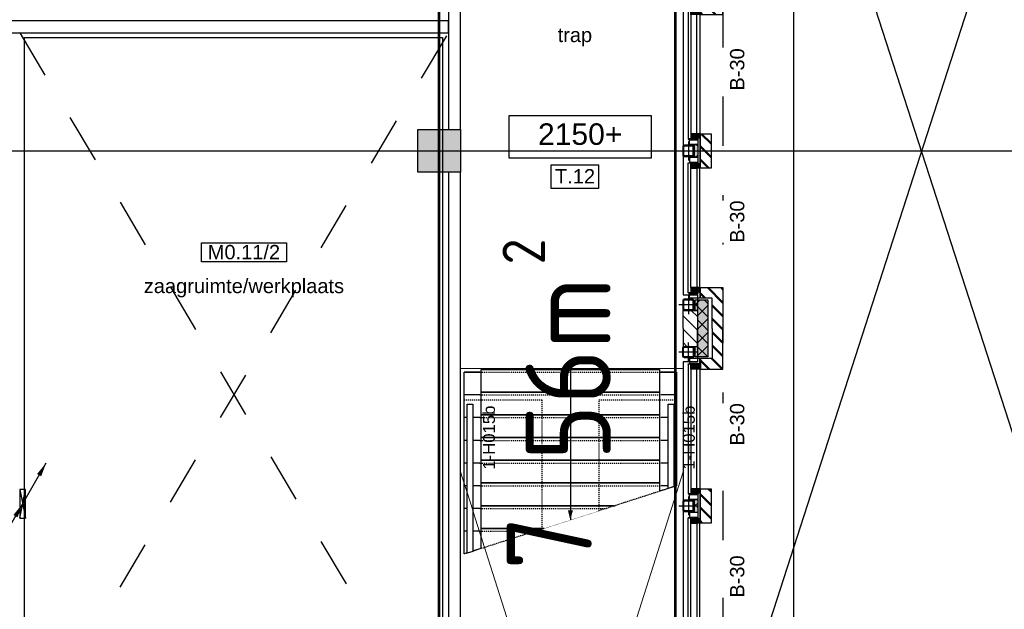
# Model space of a CAD drawing. Header units: millimetres. Extents: x -38031 to 110605, y -22066 to 88711.
# Tile 54 of 116: x 12425 to 22836, y 31058 to 37287. Entities that reach past the tile are written whole.
import ezdxf
from ezdxf.enums import TextEntityAlignment as Align

# ---------------------------------------------------------------- set-up
doc = ezdxf.new("R2010")
doc.units = ezdxf.units.MM
doc.header["$LTSCALE"] = 50
doc.set_wipeout_variables(frame=1)
for name, pattern in [('HIDDEN', [9.525, 6.35, -3.175]), ('STYLE_01', [0.41664, 0.20828, -0.20836]), ('STYLE_06', [1.04164, 0.625, -0.20828, 0.06943, -0.13893])]:
    doc.linetypes.add(name, pattern=pattern)
for name, color, linetype in [('AB$1A---_ATTRIB025', 8, 'Continuous'), ('AB$1A---_ATTRIB035', 8, 'Continuous'), ('AB$1A---_ATTRIB050', 8, 'Continuous'), ('AL$1A---_ALGEMEEN', 8, 'Continuous'), ('AM$1A---_ARCERING', 8, 'Continuous'), ('AT$1A---_TEKST100', 8, 'Continuous'), ('Bouwkundig', 8, 'Continuous'), ('brandscheiding', 5, 'HIDDEN'), ('EL6131--_LB', 3, 'Continuous'), ('EM6131--', 1, 'Continuous'), ('stramien', 1, 'Continuous')]:
    doc.layers.add(name, color=color, linetype=linetype)
doc.styles.add('Arial', font='ARIAL.TTF')
doc.styles.add('BURO-018', font='iso.shx', dxfattribs={"height": 90})
doc.styles.get("Standard").update_dxf_attribs({"font": 'iso.shx'})
pattern_1 = [(135, (0, 0), (70.7107, 70.7107), []), (45, (299.34, -299.34), (70.7107, -70.7107), [])]
pattern_2 = [(45, (0, 0), (70.7107, -70.7107), []), (45, (7.07, -7.07), (70.7107, -70.7107), [])]
pattern_3 = [(45, (0, 0), (70.7107, -70.7107), [])]

# ---------------------------------------------------------------- blocks, each defined once
blk = doc.blocks.new('E00112')
at = {"color": 0, "linetype": 'Continuous'}
for p, q in [((0, 1), (-1, 1)), ((-1, 1), (-1, 0)), ((-1, 0), (0, 1)), ((-1, 1), (0, 0)), ((0, 0), (0, 1)), ((-1, 0), (0, 0))]:
    blk.add_line(p, q, dxfattribs=at)
blk = doc.blocks.new('E00107')
at = {"color": 0, "linetype": 'Continuous'}
blk.add_line((-5, -8.66), (5, 8.66), dxfattribs=at)
for points in [[(5, 8.66, 0, 1, 0), (3.5, 6.06, 1, 1, 0)], [(0, 0, 0, 1, 0), (-1.5, -2.6, 1, 1, 0)]]:
    blk.add_lwpolyline(points, format="xyseb", dxfattribs=at)
blk = doc.blocks.new('24-trap-school-trede')
at = {"color": 0}
blk.add_wipeout([(-942.5, 240), (942.5, 240), (942.5, 0), (-942.5, 0)], dxfattribs=at).dxf.layer = 'AL$1A---_ALGEMEEN'
at = {"layer": 'AL$1A---_ALGEMEEN', "color": 0}
for p, q in [((-1122.5, 30), (-957.5, 30)), ((957.5, 30), (1122.5, 30))]:
    blk.add_line(p, q, dxfattribs=at)
at = {"layer": 'AL$1A---_ALGEMEEN', "color": 0, "linetype": 'STYLE_01'}
blk.add_line((957.5, 30), (-957.5, 30), dxfattribs=at)
at = {"layer": 'AL$1A---_ALGEMEEN', "color": 0}
blk.add_lwpolyline([(-942.5, 240), (942.5, 240), (942.5, 0), (-942.5, 0)], close=True, dxfattribs=at)
blk = doc.blocks.new('24-trap b_2200 19x240 onder-ent')
at = {"color": 0}
blk.add_wipeout([(0, -2550), (0, -4470), (-2245, -4470), (-2245, -3270)], dxfattribs=at).dxf.layer = 'AL$1A---_ALGEMEEN'
at = {"layer": 'AL$1A---_ALGEMEEN', "color": 0}
blk.add_lwpolyline([(0, -2550), (0, -4470), (-2245, -4470), (-2245, -3270)], close=True, dxfattribs=at)
blk.add_blockref('24-trap-school-trede', (-1122, -4260), dxfattribs=at)
at = {"color": 0}
blk.add_wipeout([(-180, -2607), (-180, -2820), (-838, -2820)], dxfattribs=at).dxf.layer = 'AL$1A---_ALGEMEEN'
at = {"layer": 'AL$1A---_ALGEMEEN', "color": 0, "linetype": 'STYLE_01'}
blk.add_line((-165, -2790), (-743, -2790), dxfattribs=at)
at = {"layer": 'AL$1A---_ALGEMEEN', "color": 0}
blk.add_line((-165, -2790), (0, -2790), dxfattribs=at)
blk.add_lwpolyline([(-180, -2607), (-180, -2820), (-838, -2820)], dxfattribs=at)
for p in [(-1122, -4020), (-1122, -4500)]:
    blk.add_blockref('24-trap-school-trede', p, dxfattribs=at)
blk.add_blockref('24-trap-school-trede', (-1122, -3780), dxfattribs=at)
at = {"color": 0}
blk.add_wipeout([(-846, -2820), (-180, -2820), (-180, -3060), (-1596, -3060)], dxfattribs=at).dxf.layer = 'AL$1A---_ALGEMEEN'
at = {"layer": 'AL$1A---_ALGEMEEN', "color": 0, "linetype": 'STYLE_01'}
blk.add_line((-165, -3030), (-1502, -3030), dxfattribs=at)
at = {"layer": 'AL$1A---_ALGEMEEN', "color": 0}
blk.add_line((-165, -3030), (0, -3030), dxfattribs=at)
blk.add_lwpolyline([(-846, -2820), (-180, -2820), (-180, -3060), (-1596, -3060)], dxfattribs=at)
at = {"color": 0}
blk.add_wipeout([(-1589, -3060), (-180, -3060), (-180, -3300), (-2065, -3300), (-2065, -3213)], dxfattribs=at).dxf.layer = 'AL$1A---_ALGEMEEN'
at = {"layer": 'AL$1A---_ALGEMEEN', "color": 0}
for p, q in [((-2245, -3270), (-2080, -3270)), ((-165, -3270), (0, -3270))]:
    blk.add_line(p, q, dxfattribs=at)
at = {"layer": 'AL$1A---_ALGEMEEN', "color": 0, "linetype": 'STYLE_01'}
blk.add_line((-165, -3270), (-2080, -3270), dxfattribs=at)
at = {"layer": 'AL$1A---_ALGEMEEN', "color": 0}
blk.add_lwpolyline([(-1589, -3060), (-180, -3060), (-180, -3300), (-2065, -3300), (-2065, -3213)], dxfattribs=at)
blk.add_solid([(-1122, -2910), (-1096, -3010), (-1149, -3010)], dxfattribs=at)
blk.add_blockref('24-trap-school-trede', (-1122, -3540), dxfattribs=at)
blk.add_line((-1122, -4500), (-1122, -2910), dxfattribs=at)
at = {"layer": 'AL$1A---_ALGEMEEN', "color": 0, "linetype": 'STYLE_01'}
for points in [[(0, -2550), (0, -4177), (-820, -4177), (-820, -2813)], [(-1425, -3007), (-1425, -4177), (-2245, -4177), (-2245, -3270)]]:
    blk.add_lwpolyline(points, close=True, dxfattribs=at)
at = {"color": 0}
for points in [[(-30, -2559), (-30, -4132), (-90, -4132), (-90, -2576)], [(-2155, -3242), (-2155, -4132), (-2215, -4132), (-2215, -3261)]]:
    blk.add_wipeout(points, dxfattribs=at).dxf.layer = 'AL$1A---_ALGEMEEN'
at = {"layer": 'AL$1A---_ALGEMEEN', "color": 0}
for points in [[(-30, -2559), (-30, -4132), (-90, -4132), (-90, -2576)], [(-2155, -3242), (-2155, -4132), (-2215, -4132), (-2215, -3261)]]:
    blk.add_lwpolyline(points, close=True, dxfattribs=at)
blk = doc.blocks.new('Group-24')
at = {"layer": 'AL$1A---_ALGEMEEN', "color": 0, "lineweight": 5}
for p, q in [((-36921, -3475), (-39276, 3935)), ((-36921, 3935), (-39276, -3475))]:
    blk.add_line(p, q, dxfattribs=at)
blk = doc.blocks.new('Group-25')
at = {"layer": 'AL$1A---_ALGEMEEN', "color": 0, "rotation": 180}
blk.add_blockref('24-trap b_2200 19x240 onder-ent', (-39236, 517), dxfattribs=at)
at = {"layer": 'AL$1A---_ALGEMEEN', "color": 0, "lineweight": 5}
blk.add_lwpolyline([(-39276, 5027), (-36921, 5027), (-36921, -3495), (-39276, -3495)], close=True, dxfattribs=at)
at = {"layer": 'AL$1A---_ALGEMEEN', "color": 0}
blk.add_blockref('Group-24', (0, 0), dxfattribs=at)
blk = doc.blocks.new('Group-32')
at = {"color": 0}
blk.add_wipeout([(-36491, 14034.992), (-32077, 14034.992), (-32077, 614.992), (-36491, 614.992), (-36491, 848.992), (-32311, 848.992), (-32311, 13800.992), (-36491, 13800.992)], dxfattribs=at).dxf.layer = 'AL$1A---_ALGEMEEN'
at = {"layer": 'AL$1A---_ALGEMEEN', "color": 0}
for p, q in [((-32311, 13800.992), (-36491, 848.992)), ((-32311, 848.992), (-36491, 13800.992))]:
    blk.add_line(p, q, dxfattribs=at)
blk = doc.blocks.new('peilmaat plg klein')
at = {"layer": 'AL$1A---_ALGEMEEN', "color": 0, "flags": 1}
for tag, p in [('onderdeel', (-750, -634)), ('patchnr', (-750, -1043)), ('toestelnr', (-750, -1452))]:
    blk.add_attdef(tag, p, '', height=227, dxfattribs=at)
at = {"color": 0}
blk.add_wipeout([(-750, 225), (750, 225), (750, -225), (-750, -225)], dxfattribs=at).dxf.layer = 'AL$1A---_ALGEMEEN'
at = {"layer": 'AL$1A---_ALGEMEEN', "color": 0}
blk.add_lwpolyline([(-750, 225), (750, 225), (750, -225), (-750, -225)], close=True, dxfattribs=at)
at = {"layer": 'AL$1A---_ALGEMEEN', "color": 0, "style": 'Arial'}
blk.add_attdef('peil', text='', height=227, dxfattribs=at).set_placement((0, 141), align=Align.TOP_CENTER)
blk = doc.blocks.new('trapcode')
at = {"layer": 'AL$1A---_ALGEMEEN', "color": 0, "flags": 1}
for tag, p in [('peil', (-250, -386)), ('onderdeel', (-250, -659))]:
    blk.add_attdef(tag, p, '', height=152, dxfattribs=at)
at = {"color": 0}
blk.add_wipeout([(-250, 137), (250, 137), (250, -113), (-250, -113)], dxfattribs=at).dxf.layer = 'AL$1A---_ALGEMEEN'
at = {"layer": 'AL$1A---_ALGEMEEN', "color": 0}
blk.add_lwpolyline([(-250, 137), (250, 137), (250, -113), (-250, -113)], close=True, dxfattribs=at)
at = {"layer": 'AL$1A---_ALGEMEEN', "color": 0, "style": 'Arial'}
blk.add_attdef('ruimtenummer', text='', height=152, dxfattribs=at).set_placement((2, 91), align=Align.TOP_CENTER)
blk = doc.blocks.new('tekst 12 pts')
at = {"layer": 'AL$1A---_ALGEMEEN', "color": 0, "style": 'Arial'}
blk.add_attdef('naam_ruimte', text='', height=152, dxfattribs=at).set_placement((0, -41), align=Align.TOP_CENTER)
at = {"layer": 'AL$1A---_ALGEMEEN', "color": 0, "flags": 1}
for tag, p in [('oppervlakte', (-265, -1003)), ('stramiennummer', (-265, -1276))]:
    blk.add_attdef(tag, p, '', height=152, dxfattribs=at)
blk = doc.blocks.new('zijdetail kozijn midden')
at = {"color": 0}
blk.add_wipeout([(113, -117), (63, -117), (63, -25), (44, -25), (44, -7), (113, -7), (113, -25), (113, -57), (113, -72)], dxfattribs=at).dxf.layer = 'AL$1A---_ALGEMEEN'
at = {"layer": 'AM$1A---_ARCERING', "linetype": 'Continuous', "lineweight": 0}
blk.add_hatch(color=256, dxfattribs=at).paths.add_polyline_path([(54, -100), (54, -128), (56, -128), (56, -28), (31, -28), (31, -5), (0, -5), (0, -100), (22, -100)])
at = {"layer": 'AL$1A---_ALGEMEEN', "color": 0}
for points in [[(54, -100), (54, -128), (56, -128), (56, -28), (31, -28), (31, -5), (0, -5), (0, -100), (22, -100)], [(113, -117), (63, -117), (63, -25), (44, -25), (44, -7), (113, -7), (113, -25), (113, -57), (113, -72)]]:
    blk.add_lwpolyline(points, close=True, dxfattribs=at)
blk = doc.blocks.new('st.k-120x120')
at = {"layer": 'AM$1A---_ARCERING', "linetype": 'Continuous', "lineweight": 0}
h = blk.add_hatch(color=256, dxfattribs=at)
edge = h.paths.add_edge_path()
edge.add_line((-40, -60), (40, -60))
edge.add_arc((40, -40), 20, 270, 360)
edge.add_line((60, -40), (60, 40))
edge.add_arc((40, 40), 20, 0, 90)
edge.add_line((40, 60), (-40, 60))
edge.add_arc((-40, 40), 20, 90, 180)
edge.add_line((-60, 40), (-60, -40))
edge.add_arc((-40, -40), 20, 180, 270)
edge = h.paths.add_edge_path(flags=16)
edge.add_line((-40, -50), (40, -50))
edge.add_arc((40, -40), 10, 270, 360)
edge.add_line((50, -40), (50, 40))
edge.add_arc((40, 40), 10, 0, 90)
edge.add_line((40, 50), (-40, 50))
edge.add_arc((-40, 40), 10, 90, 180)
edge.add_line((-50, 40), (-50, -40))
edge.add_arc((-40, -40), 10, 180, 270)
at = {"layer": 'AL$1A---_ALGEMEEN', "color": 0}
for p, q in [((-100, 0), (100, 0)), ((0, 100), (0, -100))]:
    blk.add_line(p, q, dxfattribs=at)
at = {"layer": 'AL$1A---_ALGEMEEN', "color": 0, "flags": 128}
blk.add_lwpolyline([(-40, -60), (40, -60, 0.414214), (60, -40), (60, 40, 0.414214), (40, 60), (-40, 60, 0.414214), (-60, 40), (-60, -40, 0.414214), (-40, -60, 0.414214)], format="xyb", dxfattribs=at)
blk.add_lwpolyline([(-40, -50), (40, -50, 0.414214), (50, -40), (50, 40, 0.414214), (40, 50), (-40, 50, 0.414214), (-50, 40), (-50, -40, 0.414214)], format="xyb", close=True, dxfattribs=at)
blk = doc.blocks.new('31x_staal-bg-2x mk124-p')
at = {"layer": 'AM$1A---_ARCERING', "linetype": 'Continuous', "lineweight": 0}
blk.add_hatch(color=256, dxfattribs=at).paths.add_polyline_path([(-3017, -270), (-3017, -295), (-3129, -295), (-3129, -270), (-3319, -270), (-3319, -160), (-3017, -160)])
at = {"layer": 'AM$1A---_ARCERING', "linetype": 'Continuous', "lineweight": 5}
h = blk.add_hatch(dxfattribs=at)
h.set_pattern_fill('ISOLATIE', color=256, style=0, pattern_type=2)
h.set_pattern_definition(pattern_1)
h.paths.add_polyline_path([(-3017, -270), (-3017, -295), (-3129, -295), (-3129, -270), (-3319, -270), (-3319, -160), (-3017, -160)])
at = {"layer": 'AL$1A---_ALGEMEEN', "color": 0, "flags": 128}
for points in [[(-3319, -160), (-3017, -160), (-3017, -270)], [(-3017, -270), (-3017, -295), (-3129, -295), (-3129, -270), (-3319, -270)]]:
    blk.add_lwpolyline(points, dxfattribs=at)
at = {"layer": 'AL$1A---_ALGEMEEN', "color": 0}
blk.add_lwpolyline([(-1262, -276), (0, -276), (0, -338), (-1262, -338)], close=True, dxfattribs=at)
blk.add_blockref('zijdetail kozijn midden', (0, -238), dxfattribs=at)
for p, q in [((0, -243), (-1262, -243)), ((54, -366), (-1316, -366))]:
    blk.add_line(p, q, dxfattribs=at)
at = {"color": 0}
blk.add_wipeout([(-1625, -125), (-1262, -125), (-1262, -238), (-1625, -238)], dxfattribs=at).dxf.layer = 'AL$1A---_ALGEMEEN'
at = {"layer": 'AM$1A---_ARCERING', "linetype": 'Continuous', "lineweight": 5}
h = blk.add_hatch(dxfattribs=at)
h.set_pattern_fill('BAKSTEEN', color=256, style=0, pattern_type=2)
h.set_pattern_definition(pattern_2)
h.paths.add_polyline_path([(-1625, -125), (-1262, -125), (-1262, -238), (-1625, -238)])
at = {"layer": 'AM$1A---_ARCERING', "linetype": 'Continuous', "lineweight": 0}
blk.add_hatch(color=256, dxfattribs=at).paths.add_polyline_path([(-1512, -263), (-1375, -263), (-1375, -300), (-1512, -300)])
at = {"layer": 'AM$1A---_ARCERING', "linetype": 'Continuous', "lineweight": 5}
h = blk.add_hatch(dxfattribs=at)
h.set_pattern_fill('ISOLATIE', color=256, style=0, pattern_type=2)
h.set_pattern_definition(pattern_1)
h.paths.add_polyline_path([(-1512, -263), (-1375, -263), (-1375, -300), (-1512, -300)])
at = {"layer": 'AL$1A---_ALGEMEEN', "color": 0}
for points in [[(-1625, -125), (-1262, -125), (-1262, -238), (-1625, -238)], [(-1625, -276), (-2887, -276), (-2887, -338), (-1625, -338)], [(-1512, -263), (-1375, -263), (-1375, -300), (-1512, -300)]]:
    blk.add_lwpolyline(points, close=True, dxfattribs=at)
at = {"layer": 'AL$1A---_ALGEMEEN', "color": 0, "rotation": 90}
blk.add_blockref('st.k-120x120', (-1444, -365), dxfattribs=at)
at = {"layer": 'AL$1A---_ALGEMEEN', "color": 0, "xscale": -1}
blk.add_blockref('zijdetail kozijn midden', (-2887, -238), dxfattribs=at)
at = {"layer": 'AL$1A---_ALGEMEEN', "color": 0}
for p, q in [((-2887, -243), (-1625, -243)), ((-2941, -366), (-1571, -366))]:
    blk.add_line(p, q, dxfattribs=at)
blk.add_lwpolyline([(-3319, -270), (-2965, -270), (-2965, -420), (-1547, -420), (78, -420), (78, -270), (432, -270)], dxfattribs=at)
blk.add_blockref('zijdetail kozijn midden', (-1625, -238), dxfattribs=at)
at = {"layer": 'AL$1A---_ALGEMEEN', "color": 0, "xscale": -1}
blk.add_blockref('zijdetail kozijn midden', (-1262, -238), dxfattribs=at)
at = {"color": 0}
for points in [[(-2887, -238), (-2887, 0), (-3319, 0), (-3319, -113), (-3000, -113), (-3000, -238)], [(0, -238), (0, 0), (432, 0), (432, -113), (113, -113), (113, -238)]]:
    blk.add_wipeout(points, dxfattribs=at).dxf.layer = 'AL$1A---_ALGEMEEN'
at = {"layer": 'AM$1A---_ARCERING', "linetype": 'Continuous', "lineweight": 5}
h = blk.add_hatch(dxfattribs=at)
h.set_pattern_fill('BAKSTEEN', color=256, style=0, pattern_type=2)
h.set_pattern_definition(pattern_2)
h.paths.add_polyline_path([(-2887, -238), (-2887, 0), (-3319, 0), (-3319, -113), (-3000, -113), (-3000, -238)])
h = blk.add_hatch(dxfattribs=at)
h.set_pattern_fill('BAKSTEEN', color=256, style=0, pattern_type=2)
h.set_pattern_definition(pattern_2)
h.paths.add_polyline_path([(0, -238), (0, 0), (432, 0), (432, -113), (113, -113), (113, -238)])
at = {"layer": 'AM$1A---_ARCERING', "linetype": 'Continuous', "lineweight": 0}
blk.add_hatch(color=256, dxfattribs=at).paths.add_polyline_path([(432, -270), (242, -270), (242, -295), (130, -295), (130, -160), (432, -160)])
at = {"layer": 'AM$1A---_ARCERING', "linetype": 'Continuous', "lineweight": 5}
h = blk.add_hatch(dxfattribs=at)
h.set_pattern_fill('ISOLATIE', color=256, style=0, pattern_type=2)
h.set_pattern_definition(pattern_1)
edge = h.paths.add_edge_path()
edge.add_line((432, -270), (242, -270))
edge.add_line((242, -270), (242, -295))
edge.add_line((242, -295), (130, -295))
edge.add_line((130, -295), (130, -160))
edge.add_line((130, -160), (432, -160))
at = {"layer": 'AL$1A---_ALGEMEEN', "color": 0, "flags": 128}
for points in [[(-2887, -238), (-2887, 0), (-3319, 0)], [(0, -238), (0, 0), (432, 0)], [(-3319, -113), (-3000, -113), (-3000, -238), (-2887, -238)], [(432, -113), (113, -113), (113, -238), (0, -238)]]:
    blk.add_lwpolyline(points, dxfattribs=at)
at = {"layer": 'AL$1A---_ALGEMEEN', "color": 0}
blk.add_lwpolyline([(432, -270), (242, -270), (242, -295), (130, -295), (130, -160), (432, -160)], dxfattribs=at)
at = {"color": 0}
blk.add_wipeout([(-1581, -245), (-1306, -245), (-1306, -263), (-1581, -263)], dxfattribs=at).dxf.layer = 'AL$1A---_ALGEMEEN'
at = {"layer": 'AM$1A---_ARCERING', "linetype": 'Continuous', "lineweight": 5}
h = blk.add_hatch(dxfattribs=at)
h.set_pattern_fill('1_100_LICHTE_WAND__', color=256, style=0, pattern_type=2)
h.set_pattern_definition([(0, (0, 0), (2e-14, -250), []), (0, (2e-15, -25), (2e-14, -250), []), (0, (3e-15, -50), (2e-14, -250), []), (0, (5e-15, -75), (2e-14, -250), []), (0, (6e-15, -100), (2e-14, -250), []), (0, (3e-14, -500), (2e-14, -250), [])])
h.paths.add_polyline_path([(-1581, -245), (-1306, -245), (-1306, -263), (-1581, -263)])
at = {"layer": 'AL$1A---_ALGEMEEN', "color": 0}
blk.add_lwpolyline([(-1581, -245), (-1306, -245), (-1306, -263), (-1581, -263)], close=True, dxfattribs=at)
at = {"color": 0}
for points in [[(-3129, -270), (-3319, -270), (-3319, -420), (-3129, -420)], [(242, -270), (432, -270), (432, -420), (242, -420)]]:
    blk.add_wipeout(points, dxfattribs=at).dxf.layer = 'AL$1A---_ALGEMEEN'
at = {"layer": 'AM$1A---_ARCERING', "linetype": 'Continuous', "lineweight": 5}
h = blk.add_hatch(dxfattribs=at)
h.set_pattern_fill('KALKZANDSTEEN', color=256, style=0, pattern_type=2)
h.set_pattern_definition(pattern_3)
h.paths.add_polyline_path([(-3129, -270), (-3319, -270), (-3319, -420), (-3129, -420)])
h = blk.add_hatch(dxfattribs=at)
h.set_pattern_fill('KALKZANDSTEEN', color=256, style=0, pattern_type=2)
h.set_pattern_definition(pattern_3)
h.paths.add_polyline_path([(242, -270), (432, -270), (432, -420), (242, -420)])
at = {"layer": 'AL$1A---_ALGEMEEN', "color": 0}
for p, q in [((-3129, -270), (-3319, -270)), ((242, -270), (432, -270))]:
    blk.add_line(p, q, dxfattribs=at)
at = {"layer": 'AL$1A---_ALGEMEEN', "color": 0, "flags": 128}
for points in [[(-3319, -420), (-3129, -420), (-3129, -270)], [(432, -420), (242, -420), (242, -270)]]:
    blk.add_lwpolyline(points, dxfattribs=at)
at = {"layer": 'AL$1A---_ALGEMEEN', "color": 0, "xscale": -1}
blk.add_blockref('st.k-120x120', (-3069, -365), dxfattribs=at)
at = {"layer": 'AL$1A---_ALGEMEEN', "color": 0}
blk.add_blockref('st.k-120x120', (182, -365), dxfattribs=at)
blk = doc.blocks.new('txt- B-30')
at = {"color": 0}
blk.add_wipeout([(-223, -119), (223, -119), (223, 125), (-223, 125)], dxfattribs=at).dxf.layer = 'AL$1A---_ALGEMEEN'
at = {"layer": 'AT$1A---_TEKST100', "insert": (0, -112), "char_height": 151.52, "attachment_point": 8, "line_spacing_factor": 0.967741, "style": 'Arial'}
blk.add_mtext('{\\C256;\\lB-30}', dxfattribs=at)
blk = doc.blocks.new('ruimtenummer')
at = {"layer": 'AL$1A---_ALGEMEEN', "color": 0, "flags": 1}
for tag, p in [('peil', (-450, -397)), ('onderdeel', (-450, -670))]:
    blk.add_attdef(tag, p, '', height=152, dxfattribs=at)
at = {"color": 0}
blk.add_wipeout([(-450, 100), (450, 100), (450, -100), (-450, -100)], dxfattribs=at).dxf.layer = 'AL$1A---_ALGEMEEN'
at = {"layer": 'AL$1A---_ALGEMEEN', "color": 0}
blk.add_lwpolyline([(-450, 100), (450, 100), (450, -100), (-450, -100)], close=True, dxfattribs=at)
at = {"layer": 'AL$1A---_ALGEMEEN', "color": 0, "style": 'Arial'}
blk.add_attdef('ruimtenummer', text='', height=152, dxfattribs=at).set_placement((0, 78), align=Align.TOP_CENTER)
blk = doc.blocks.new('kolom 450')
at = {"layer": 'AM$1A---_ARCERING', "linetype": 'Continuous', "lineweight": 0}
blk.add_hatch(color=256, dxfattribs=at).paths.add_polyline_path([(-225, 225), (225, 225), (225, -225), (-225, -225)])
at = {"layer": 'AL$1A---_ALGEMEEN', "color": 0}
blk.add_lwpolyline([(-225, 225), (225, 225), (225, -225), (-225, -225)], close=True, dxfattribs=at)
blk = doc.blocks.new('hekmerk')
at = {"layer": 'AL$1A---_ALGEMEEN', "color": 0, "style": 'Arial'}
blk.add_attdef('stramiennummer', text='', height=126, dxfattribs=at).set_placement((0, 0), align=Align.BOTTOM_CENTER)
blk = doc.blocks.new('200254 W 210e 19-03-2008')
at = {"layer": 'AL$1A---_ALGEMEEN'}
blk.add_lwpolyline([(19284.25, 3757.94), (19372.67, 3757.94), (19372.67, 3606.94), (19284.25, 3606.94)], close=True, dxfattribs=at)
at = {"layer": 'AL$1A---_ALGEMEEN', "xscale": 0.02, "yscale": 0.02, "zscale": 0.02}
for name in ['Group-25', 'Group-32']:
    blk.add_blockref(name, (20161.97, 3587.45), dxfattribs=at)
at = {"layer": 'AL$1A---_ALGEMEEN'}
ref = blk.add_blockref('tekst 12 pts', (19330.67, 3707.76), dxfattribs=dict(at, xscale=0.02, yscale=0.02, zscale=0.02))
ref.add_attrib('naam_ruimte', 'zaagruimte/werkplaats', dxfattribs={"layer": 'AB$1A---_ATTRIB035', "height": 3.0305, "style": 'Arial'}).set_placement((19330.67, 3706.94), align=Align.TOP_CENTER)
at = {"layer": 'AL$1A---_ALGEMEEN', "linetype": 'STYLE_01'}
blk.add_line((19431.94, 3912.08), (19431.94, 3555.82), dxfattribs=at)
at = {"layer": 'stramien', "linetype": 'STYLE_06', "ltscale": 50}
blk.add_line((19446.95, 2737.41), (19446.95, 3963.01), dxfattribs=at)
at = {"layer": 'AL$1A---_ALGEMEEN'}
ref = blk.add_blockref('tekst 12 pts', (19400.65, 3760.8), dxfattribs=dict(at, xscale=-0.02, yscale=0.02, zscale=0.02))
ref.add_attrib('naam_ruimte', 'trap', dxfattribs={"layer": 'AB$1A---_ATTRIB035', "height": 3.03, "style": 'Arial'}).set_placement((19400.65, 3759.98), align=Align.TOP_CENTER)
ref = blk.add_blockref('peilmaat plg klein', (19401.77, 3736.96), dxfattribs=dict(at, xscale=0.02, yscale=0.02, zscale=0.02))
ref.add_attrib('peil', '2150+', dxfattribs={"layer": 'AB$1A---_ATTRIB050', "height": 4.546, "style": 'Arial'}).set_placement((19401.77, 3739.78), align=Align.TOP_CENTER)
ref = blk.add_blockref('trapcode', (19400.65, 3728.29), dxfattribs=dict(at, xscale=0.02, yscale=0.02, zscale=0.02))
ref.add_attrib('ruimtenummer', 'T.12', dxfattribs={"layer": 'AB$1A---_ATTRIB035', "height": 3.03, "style": 'Arial'}).set_placement((19400.68, 3730.11), align=Align.TOP_CENTER)
ref = blk.add_blockref('hekmerk', (19384.5, 3673.37), dxfattribs=dict(at, xscale=0.02, yscale=0.02, zscale=0.02, rotation=90))
ref.add_attrib('stramiennummer', '1-H015b', dxfattribs={"layer": 'AB$1A---_ATTRIB025', "height": 2.525, "rotation": 90, "style": 'Arial'}).set_placement((19384.5, 3673.37), align=Align.BOTTOM_CENTER)
for points in [[(19373.95, 3838.45), (19373.95, 3738.45), (19376.45, 3738.45), (19376.45, 3838.45)], [(19376.45, 3605.95), (19376.45, 3729.45), (19373.95, 3729.45), (19373.95, 3605.95)]]:
    blk.add_wipeout(points).dxf.layer = 'AL$1A---_ALGEMEEN'
at = {"layer": 'AL$1A---_ALGEMEEN', "linetype": 'STYLE_01'}
for p, q in [((19283.25, 3758.94), (19373.65, 3606.35)), ((19283.25, 3605.94), (19373.95, 3758.94))]:
    blk.add_line(p, q, dxfattribs=at)
at = {"layer": 'AL$1A---_ALGEMEEN'}
for points in [[(19373.95, 3838.45), (19373.95, 3738.45), (19376.45, 3738.45), (19376.45, 3838.45)], [(19376.45, 3605.95), (19376.45, 3729.45), (19373.95, 3729.45), (19373.95, 3605.95)]]:
    blk.add_lwpolyline(points, close=True, dxfattribs=at)
at = {"layer": 'AL$1A---_ALGEMEEN', "xscale": 0.02, "yscale": 0.02, "zscale": 0.02}
blk.add_blockref('kolom 450', (19371.95, 3733.95), dxfattribs=at)
at = {"layer": 'AL$1A---_ALGEMEEN', "xscale": 0.02, "yscale": 0.02, "zscale": 0.02, "rotation": 270}
blk.add_blockref('31x_staal-bg-2x mk124-p', (19431.95, 3630.08), dxfattribs=at)
at = {"layer": 'AL$1A---_ALGEMEEN', "xscale": 0.02, "yscale": 0.02, "zscale": 0.02}
for name, p, rotation in [('31x_staal-bg-2x mk124-p', (19431.95, 3705.08), 270), ('txt- B-30', (19434.28, 3676.18), 90), ('txt- B-30', (19434.28, 3644.02), 90)]:
    blk.add_blockref(name, p, dxfattribs=dict(at, rotation=rotation))
at = {"layer": 'AL$1A---_ALGEMEEN'}
ref = blk.add_blockref('ruimtenummer', (19330.67, 3712.53), dxfattribs=dict(at, xscale=0.02, yscale=0.02, zscale=0.02))
ref.add_attrib('ruimtenummer', 'M0.11/2', dxfattribs={"layer": 'AB$1A---_ATTRIB035', "height": 3.03, "style": 'Arial'}).set_placement((19330.67, 3714.09), align=Align.TOP_CENTER)
ref = blk.add_blockref('hekmerk', (19426.76, 3673.37), dxfattribs=dict(at, xscale=0.02, yscale=0.02, zscale=0.02, rotation=90))
ref.add_attrib('stramiennummer', '1-H015b', dxfattribs={"layer": 'AB$1A---_ATTRIB025', "height": 2.525, "rotation": 90, "style": 'Arial'}).set_placement((19426.76, 3673.37), align=Align.BOTTOM_CENTER)
blk.add_wipeout([(19240.25, 3761.44), (19240.25, 3758.94), (19373.95, 3758.94), (19373.95, 3761.44)]).dxf.layer = 'AL$1A---_ALGEMEEN'
blk.add_lwpolyline([(19240.25, 3761.44), (19240.25, 3758.94), (19373.95, 3758.94), (19373.95, 3761.44)], close=True, dxfattribs=at)
at = {"layer": 'stramien', "linetype": 'STYLE_06', "ltscale": 50}
for p, q in [((19371.95, 2703.35), (19371.95, 4240.03)), ((19004.75, 3733.95), (21069.77, 3733.95))]:
    blk.add_line(p, q, dxfattribs=at)
at = {"layer": 'AL$1A---_ALGEMEEN', "xscale": 0.02, "yscale": 0.02, "zscale": 0.02, "rotation": 90}
for p in [(19434.28, 3751.18), (19434.28, 3719.02)]:
    blk.add_blockref('txt- B-30', p, dxfattribs=at)

msp = doc.modelspace()

# ---------------------------------------------------------------- block references
at = {"layer": 'Bouwkundig', "xscale": 50, "yscale": 50, "zscale": 50}
msp.add_blockref('200254 W 210e 19-03-2008', (-951737, -150797), dxfattribs=at)

# ---------------------------------------------------------------- next in the draw order: linework, layer by layer
at = {"layer": 'brandscheiding', "const_width": 30}
msp.add_lwpolyline([(16850, 25566), (19358, 25566), (19358, 46409), (16858, 46409), (16858, 25540)], dxfattribs=at)

# ---------------------------------------------------------------- next in the draw order: block references
at = {"layer": 'EL6131--_LB', "xscale": 60, "yscale": 300, "zscale": 60}
msp.add_blockref('E00112', (12486, 32022), dxfattribs=at)
at = {"layer": 'EM6131--', "xscale": 50, "yscale": 50, "zscale": 50}
msp.add_blockref('E00107', (12456, 32172), dxfattribs=at)

# ---------------------------------------------------------------- next in the draw order: texts
at = {"layer": 'brandscheiding', "style": 'BURO-018'}
for s, height, p in [('2', 450, (17980, 34700)), ('56m', 900, (18674, 32632)), ('Zone 7', 900, (18473, 28568))]:
    msp.add_text(s, height=height, rotation=90, dxfattribs=at).set_placement(p)

doc.saveas('drawing.dxf')
